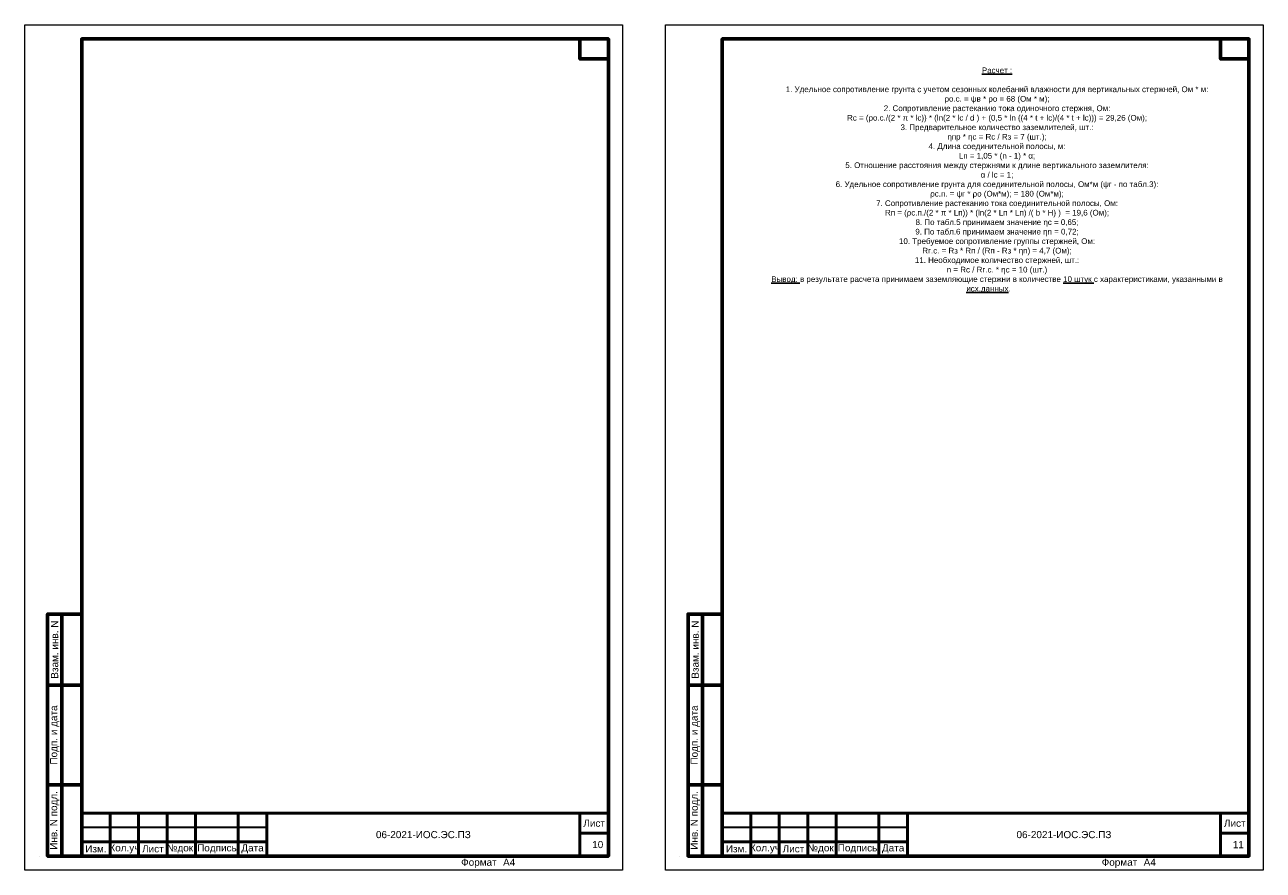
# Model space of a CAD drawing. Header units: millimetres. Extents: x 523209 to 536718, y -48289 to -47398.
# Tile 10 of 116: x 525909 to 526344, y -47992 to -47695. Entities that reach past the tile are written whole.
import ezdxf
from ezdxf.enums import TextEntityAlignment as Align

# ---------------------------------------------------------------- set-up
doc = ezdxf.new("R2010")
doc.units = ezdxf.units.MM
for name, color, linetype, lineweight in [('LIN_Основная сплошная', 50, 'Continuous', 50), ('LIN_Тонкая сплошная', 140, 'Continuous', 30), ('ВК-линия контур', 132, 'Continuous', 15), ('ВК-линия основная', 1, 'Continuous', 30), ('ВК-линия толстая', 30, 'Continuous', 60), ('ВК-Текст', 1, 'Continuous', 30)]:
    doc.layers.add(name, color=color, linetype=linetype, lineweight=lineweight)
doc.layers.add('Текст и рамки', color=7, linetype='Continuous')
doc.styles.get("Standard").update_dxf_attribs({"font": 'arial.ttf'})
doc.styles.add('СГЕНЕРИР_СТИЛЬ_1', font='times.ttf')

# ---------------------------------------------------------------- blocks, each defined once
blk = doc.blocks.new('*U55')
at = {"layer": 'ВК-линия контур', "color": 0}
for p, q in [((-210, 297), (0, 297)), ((-210, 0), (-210, 297)), ((0, 297), (0, 0)), ((0, 0), (-210, 0))]:
    blk.add_line(p, q, dxfattribs=at)
at = {"layer": 'ВК-линия контур', "color": 0, "lineweight": 0}
blk.add_lwpolyline([(-205, 5), (-205, 5)], close=True, dxfattribs=at).dxf.unprotected_set("ltscale", 0)
at = {"layer": 'ВК-линия основная', "color": 0}
for points in [[(-190, 287), (-190, 287)], [(-190, 90), (-190, 90)]]:
    blk.add_lwpolyline(points, dxfattribs=at)
at = {"layer": 'ВК-линия толстая', "color": 0}
for points in [[(-190, 5), (-190, 292), (-5, 292), (-5, 5)], [(-5, 292), (-15, 292), (-15, 285), (-5, 285)], [(-190, 278), (-190, 278), (-190, 278), (-190, 278)], [(-197, 65), (-202, 65), (-202, 90), (-197, 90)], [(-190, 65), (-197, 65), (-197, 90), (-190, 90)], [(-190, 90), (-190, 90), (-190, 90), (-190, 90)], [(-190, 90), (-190, 90), (-190, 90), (-190, 90)], [(-190, 90), (-190, 90), (-190, 90), (-190, 90)], [(-190, 90), (-190, 90), (-190, 90), (-190, 90)], [(-197, 30), (-202, 30), (-202, 65), (-197, 65)], [(-190, 30), (-197, 30), (-197, 65), (-190, 65)], [(-197, 5), (-202, 5), (-202, 30), (-197, 30)], [(-190, 5), (-197, 5), (-197, 30), (-190, 30)]]:
    blk.add_lwpolyline(points, close=True, dxfattribs=at)
for points in [[(-190, 287), (-190, 287)], [(-190, 287), (-190, 287)], [(-190, 287), (-190, 287)], [(-190, 287), (-190, 287)], [(-190, 90), (-190, 90)], [(-190, 90), (-190, 90)], [(-190, 90), (-190, 90)], [(-190, 90), (-190, 90)], [(-190, 90), (-190, 90)], [(-190, 90), (-190, 90)], [(-190, 90), (-190, 90)]]:
    blk.add_lwpolyline(points, dxfattribs=at)
at = {"layer": 'ВК-Текст', "color": 0}
blk.add_text('Формат ', height=2.5, dxfattribs=at).set_placement((-56.73, 1.56))
at = {"layer": 'ВК-Текст', "color": 0, "rotation": 90}
for s, insert, char_height, width, attachment_point in [('\\pi2;Справ. N', (-190, 287), 0.0000208, 0.000208, 4), ('\\pi2;Перв. примен.', (-190, 287), 0.0000208, 0.000208, 4), ('Взам. инв. N', (-199.5, 77.5), 2.5, 25, 5), ('\\pi2;Согласовано', (-190, 90), 0.00000385, 0.0000385, 4), ('\\pi2.5;Инв. N дубл.', (-190, 90), 0.00000417, 0.0000417, 4), ('\\pi2.5;Подп. дата', (-190, 90), 0.00000417, 0.0000583, 4), ('Подп. и дата', (-199.5, 47.5), 2.5, 35, 5), ('Инв. N подл.', (-199.5, 17.5), 2.5, 25, 5)]:
    blk.add_mtext(s, dxfattribs=dict(at, insert=insert, char_height=char_height, width=width, attachment_point=attachment_point))
at = {"layer": 'ВК-Текст', "color": 0}
blk.add_attdef('ЛИСТ_АЛ', text='', height=2.5, dxfattribs=at).set_placement((-10, 288.5), align=Align.MIDDLE_CENTER)
at = {"layer": 'ВК-Текст', "color": 0, "ltscale": 0.5}
blk.add_attdef('ВЕРХНИЙ_ШИФР', text='', height=0.000005, rotation=180, dxfattribs=at).set_placement((-190, 278), align=Align.MIDDLE_CENTER)
at = {"layer": 'ВК-Текст', "color": 0, "flags": 12}
blk.add_attdef('ФОРМАТ_ЛИСТА', (-42, 1.56), '', height=2.5, dxfattribs=at)
blk = doc.blocks.new('*U72')
at = {"layer": 'LIN_Основная сплошная', "color": 7}
for p, q in [((-185, 0), (-185, 15)), ((-185, 15), (0, 15)), ((-175, 15), (-175, 0)), ((-165, 15), (-165, 0)), ((-155, 15), (-155, 0)), ((-145, 15), (-145, 0)), ((-130, 15), (-130, 0)), ((-120, 15), (-120, 0)), ((-120, 5), (-185, 5)), ((-185, 0), (0, 0))]:
    blk.add_line(p, q, dxfattribs=at)
at = {"layer": 'LIN_Основная сплошная', "color": 7, "ltscale": 0.5}
for p, q in [((-10, 15), (-10, 0)), ((0, 15), (0, 0)), ((0, 8), (-10, 8))]:
    blk.add_line(p, q, dxfattribs=at)
at = {"layer": 'LIN_Тонкая сплошная', "color": 7}
blk.add_line((-120, 10), (-185, 10), dxfattribs=at)
at = {"layer": 'Текст и рамки', "color": 7, "char_height": 2.5, "attachment_point": 5}
for s, insert, width in [('Лист', (-5, 11.5), 10), ('Изм.', (-180, 2.5), 10), ('Кол.уч', (-170, 2.5), 10), ('Лист', (-160, 2.5), 10), ('№док.', (-150, 2.5), 10), ('Подпись', (-137.5, 2.5), 15), ('Дата', (-125, 2.5), 10)]:
    blk.add_mtext(s, dxfattribs=dict(at, insert=insert, width=width))

msp = doc.modelspace()

# ---------------------------------------------------------------- block references
for p in [(526118.52667, -47991.68774), (526343.52667, -47991.68774)]:
    msp.add_blockref('*U55', p).add_auto_attribs({'ФОРМАТ_ЛИСТА': 'А4', 'ВЕРХНИЙ_ШИФР': '1984-11.Р 01.06.01 РЗ.Э1-01'})
at = {"color": 0, "linetype": 'ByBlock'}
for p in [(526113.52667, -47986.68774), (526338.52667, -47986.68774)]:
    msp.add_blockref('*U72', p, dxfattribs=at)

# ---------------------------------------------------------------- texts
at = {"insert": (526246.02667, -47699.68774), "char_height": 2, "width": 185, "attachment_point": 2, "style": 'СГЕНЕРИР_СТИЛЬ_1'}
msp.add_mtext('\\pi6,l2;{\\fArial|b1|i0|c204|p34;\\L\\C7;\\P\\P\\P\\fArial|b0|i0|c204|p34;Расчет :\\P\\H1.83333x;\\l \\H0.54545x;\\P1. Удельное сопротивление грунта с учетом сезонных колебаний влажности для вертикальных стержней, Ом * м:\\H1.57943x; \\H0.63314x;\\Pρо.с. = ψв * ρо = 68 (Ом * м);\\H3.37533x; \\H0.29627x;\\P2. Сопротивление растеканию тока одиночного стержня, Ом:\\H2.76365x; \\H0.36184x;\\PRс = (ρо.с./(2 * π * lc)) * (ln(2 * lc / d ) + (0,5 * ln ((4 * t + lc)/(4 * t + lc))) = 29,26 (Ом);\\H2.96754x; \\H0.33698x;\\P3. Предварительное количество заземлителей, шт.:\\H2.88593x; \\H0.34651x;\\Pηпр * ηс = Rc / Rз = 7 (шт.);\\H2.89711x; \\H0.34517x;\\P4. Длина соединительной полосы, м:\\H2.90387x; \\H0.34437x;\\PLп = 1,05 * (n - 1) * α;\\H2.88243x; \\H0.34693x;\\P5. Отношение расстояния между стержнями к длине вертикального заземлителя:\\H2.9265x; \\H0.34171x;\\Pα / lc = 1;\\H2.91258x; \\H0.34334x;\\P6. Удельное сопротивление грунта для соединительной полосы, Ом*м (ψг - по табл.3):\\H2.92259x; \\H0.34216x;\\Pρс.п. = ψг * ρо (Ом*м); = 180 (Ом*м);\\H2.92761x; \\H0.34158x;\\P7. Сопротивление растеканию тока соединительной полосы, Ом:\\H2.91289x; \\H0.3433x;\\PRп = (ρс.п./(2 * π * Lп)) * (ln(2 * Lп * Lп) /( b * H) )  = 19,6 (Ом);\\H2.91779x; \\H0.34272x;\\P8. По табл.5 принимаем значение ηс = 0,65;\\H2.9223x; \\H0.3422x;\\P9. По табл.6 принимаем значение ηn = 0,72;\\H2.93384x; \\H0.34085x;\\P10. Требуемое сопротивление группы стержней, Ом:\\H2.92999x; \\H0.3413x;\\PRг.с. = Rз * Rп / (Rп - Rз * ηn) = 4,7 (Ом);\\H2.92514x; \\H0.34186x;\\P11. Необходимое количество стержней, шт.:\\H2.91985x; \\H0.34248x;\\Pn = Rc / Rг.с. * ηс = 10 (шт.)\\H2.92784x; \\H0.34155x;\\P\\LВывод:\\l в результате расчета принимаем заземляющие стержни в количестве \\L10 штук\\l с характеристиками, указанными в \\H2.89772x; \\H0.3451x;\\P\\pi0;\\Lисх.данных\\l.\\H2.87612x; \\H0.34769x;\\P}', dxfattribs=at)
at = {"lineweight": 0, "char_height": 2.5, "attachment_point": 5, "style": 'СГЕНЕРИР_СТИЛЬ_1'}
for s, insert, width in [('{\\fArial|b0|i0|c204|p34;06-2021-ИОС.ЭС\\C7;.ПЗ}', (526048.52667, -47979.18774), 110), ('{\\fArial|b0|i0|c204|p34;06-2021-ИОС.ЭС\\C7;.ПЗ}', (526273.52667, -47979.18774), 110), ('\\pl2.5;{\\fArial|b0|i0|c204|p34;10\\P}', (526108.52667, -47982.68774), 10), ('\\pl2.5;{\\fArial|b0|i0|c204|p34;11\\P}', (526333.52667, -47982.68774), 10)]:
    msp.add_mtext(s, dxfattribs=dict(at, insert=insert, width=width))

doc.saveas('drawing.dxf')
